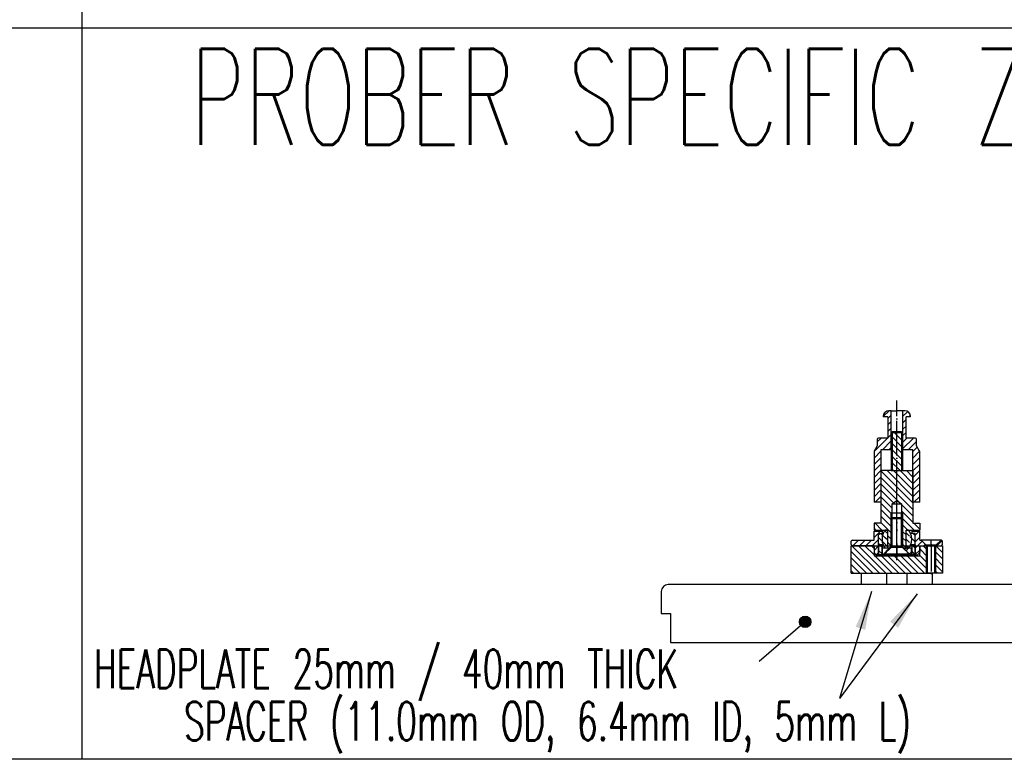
# Model space of a CAD drawing. Extents: x -1765 to 4890, y -3481 to 1222.
# Tile 21 of 98: x 373 to 804, y -2940 to -2616. Entities that reach past the tile are written whole.
import ezdxf

# ---------------------------------------------------------------- set-up
doc = ezdxf.new("R2010")
doc.units = 0
doc.linetypes.add('DASHED', pattern=[15, 7, -8])
doc.linetypes.add('DOT_CENTER', pattern=[14, 12, -1, 0, -1])
doc.layers.add('08', color=7, linetype='CONTINUOUS')
doc.layers.add('1', color=7, linetype='CONTINUOUS')
doc.styles.add('CONVERTER_1', font='txt.shx', dxfattribs={"width": 0.63})
doc.dimstyles.get("Standard").update_dxf_attribs({"dimtxt": 0.18, "dimasz": 0.18, "dimexe": 0.18, "dimexo": 0.0625, "dimgap": 0.09, "dimtad": 0, "dimtih": 1, "dimtoh": 1, "dimdec": 4, "dimzin": 0, "dimtxsty": 'STANDARD', "dimcen": 0.09, "dimazin": 3, "dimtfac": 1, "dimtdec": 4, "dimtofl": 0, "dimtmove": 0, "dimatfit": 3, "dimtolj": 1, "dimtzin": 0})
pattern_1 = [(-45, (226.8455, -378.7845), (1.4142136, 1.4142136), [])]
pattern_2 = [(45, (16.8455, -19.7196), (-1.4142136, 1.4142136), [])]
pattern_3 = [(45, (16.8455, -1502.6796), (-1.4142136, 1.4142136), [])]
pattern_4 = [(135, (16.8455, -1502.6796), (-1.4142136, -1.4142136), [])]
pattern_5 = [(135, (16.8455, -1502.6796), (-1.4142136, -1.4142136), [])]
pattern_6 = [(45, (16.8455, -1502.6796), (-1.4142136, 1.4142136), [])]
pattern_7 = [(315, (16.8455, -1370.6646), (1.4142136, 1.4142136), [])]

# ---------------------------------------------------------------- blocks, each defined once
blk = doc.blocks.new('TEXT__271', base_point=(-2000, -2800))
at = {"layer": '1', "color": 7, "linetype": 'CONTINUOUS'}
for p, q in [((400, 800), (400, -2940)), ((400, -2940), (-700, -2940)), ((2500, -2940), (400, -2940))]:
    blk.add_line(p, q, dxfattribs=at)
at = {"layer": '1', "color": 1, "linetype": 'CONTINUOUS'}
for p, q in [((3700, -2620), (-700, -2620)), ((4800, -2620), (400, -2620))]:
    blk.add_line(p, q, dxfattribs=at)
at = {"layer": '1', "color": 7, "style": 'CONVERTER_1', "width": 0.63}
blk.add_text('PROBER SPECIFIC Z-STACK INFORMATION:', height=42, dxfattribs=at).set_placement((447.64, -2670.98))
at = {"layer": '1', "color": 7, "insert": (-652.36, -2751.98), "char_height": 42, "attachment_point": 7, "style": 'CONVERTER_1'}
blk.add_mtext('PROBER SPECIFIC Z-STACK INFORMATION:\\PNOT YET AVAILABLE', dxfattribs=at)
blk = doc.blocks.new('SPACER__281', base_point=(752.5, -2863.54))
at = {"layer": '1', "color": 3, "linetype": 'CONTINUOUS'}
for p, q in [((741.5, -2858.54), (743.8, -2858.54)), ((741.5, -2863.54), (741.5, -2858.54)), ((743.8, -2858.54), (752.5, -2858.54)), ((752.5, -2858.54), (752.5, -2863.54)), ((752.5, -2863.54), (741.5, -2863.54))]:
    blk.add_line(p, q, dxfattribs=at)
blk = doc.blocks.new('SPACER__282', base_point=(761.5, -2863.54))
at = {"layer": '1', "color": 3, "linetype": 'CONTINUOUS'}
for p, q in [((761.5, -2858.54), (770.2, -2858.54)), ((761.5, -2863.54), (761.5, -2858.54)), ((770.2, -2858.54), (772.5, -2858.54)), ((772.5, -2858.54), (772.5, -2863.54)), ((772.5, -2863.54), (761.5, -2863.54))]:
    blk.add_line(p, q, dxfattribs=at)
blk = doc.blocks.new('CATCHPIN__283', base_point=(770.99, -2744.23))
at = {"layer": '1', "linetype": 'CONTINUOUS'}
h = blk.add_hatch(dxfattribs=at)
h.set_pattern_fill('USER', color=1, scale=2, angle=45, pattern_type=0)
h.set_pattern_definition(pattern_2)
edge = h.paths.add_edge_path()
edge.add_line((748.9, -2799.39), (753, -2799.39))
edge.add_line((753, -2799.39), (753, -2790.09))
edge.add_line((753, -2790.09), (751.2, -2790.09))
edge.add_line((751.2, -2790.09), (751, -2789.89))
edge.add_arc((753.5, -2789.89), 2.5, 450, 540, ccw=False)
edge.add_line((753.5, -2787.39), (754.5, -2787.39))
edge.add_line((754.5, -2787.39), (754.5, -2804.49))
edge.add_line((754.5, -2804.49), (750, -2804.49))
edge.add_line((750, -2804.49), (750, -2805.29))
edge.add_line((750, -2805.29), (750, -2827.49))
edge.add_line((750, -2827.49), (747, -2827.49))
edge.add_line((747, -2827.49), (747, -2805.32))
edge.add_arc((747.5, -2805.32), 0.5, 510, 540, ccw=False)
edge.add_line((747.07, -2805.07), (748.4, -2802.76))
edge.add_line((748.4, -2802.76), (748.4, -2799.89))
edge.add_arc((748.9, -2799.89), 0.5, 450, 540, ccw=False)
h = blk.add_hatch(dxfattribs=at)
h.set_pattern_fill('USER', color=1, scale=2, angle=45, pattern_type=0)
h.set_pattern_definition(pattern_2)
edge = h.paths.add_edge_path()
edge.add_line((765.1, -2799.39), (761, -2799.39))
edge.add_line((761, -2799.39), (761, -2790.09))
edge.add_line((761, -2790.09), (762.8, -2790.09))
edge.add_line((762.8, -2790.09), (763, -2789.89))
edge.add_arc((760.5, -2789.89), 2.5, 0, 90)
edge.add_line((760.5, -2787.39), (759.5, -2787.39))
edge.add_line((759.5, -2787.39), (759.5, -2804.49))
edge.add_line((759.5, -2804.49), (764, -2804.49))
edge.add_line((764, -2804.49), (764, -2805.29))
edge.add_line((764, -2805.29), (764, -2827.49))
edge.add_line((764, -2827.49), (767, -2827.49))
edge.add_line((767, -2827.49), (767, -2805.32))
edge.add_arc((766.5, -2805.32), 0.5, 0, 30)
edge.add_line((766.93, -2805.07), (765.6, -2802.76))
edge.add_line((765.6, -2802.76), (765.6, -2799.89))
edge.add_arc((765.1, -2799.89), 0.5, 0, 90)
at = {"layer": '1', "color": 7, "linetype": 'DOT_CENTER'}
for p, q in [((757, -2787.39), (757, -2782.98)), ((757, -2803.91), (757, -2787.39)), ((757, -2826.96), (757, -2815.93))]:
    blk.add_line(p, q, dxfattribs=at)
at = {"layer": '1', "color": 7, "linetype": 'CONTINUOUS'}
for p, q in [((751.2, -2790.09), (751, -2789.89)), ((754.5, -2787.39), (753.5, -2787.39)), ((754.5, -2787.39), (757, -2787.39)), ((754.5, -2804.49), (754.5, -2787.39)), ((759.5, -2787.39), (757, -2787.39)), ((759.5, -2787.39), (759.5, -2804.49)), ((760.5, -2787.39), (759.5, -2787.39)), ((763, -2789.89), (762.8, -2790.09)), ((753, -2790.09), (751.2, -2790.09)), ((753, -2790.09), (753, -2799.39)), ((761, -2799.39), (761, -2790.09)), ((762.8, -2790.09), (761, -2790.09)), ((748.4, -2802.76), (747.07, -2805.07)), ((748.4, -2799.89), (748.4, -2802.76)), ((753, -2799.39), (748.9, -2799.39)), ((753, -2799.39), (753, -2799.39)), ((753, -2799.39), (753, -2799.39)), ((753, -2799.39), (753, -2799.39)), ((753, -2799.39), (753, -2799.39)), ((761, -2799.39), (761, -2799.39)), ((761, -2799.39), (761, -2799.39)), ((761, -2799.39), (761, -2799.39)), ((761, -2799.39), (761, -2799.39)), ((765.1, -2799.39), (761, -2799.39)), ((765.6, -2802.76), (765.6, -2799.89)), ((766.93, -2805.07), (765.6, -2802.76)), ((747, -2805.32), (747, -2827.49)), ((750, -2804.49), (750, -2805.29)), ((754.5, -2804.49), (750, -2804.49)), ((750, -2805.29), (750, -2827.49)), ((764, -2804.49), (759.5, -2804.49)), ((764, -2805.29), (764, -2804.49)), ((764, -2827.49), (764, -2805.29)), ((767, -2827.49), (767, -2805.32)), ((750, -2827.49), (747, -2827.49)), ((767, -2827.49), (764, -2827.49))]:
    blk.add_line(p, q, dxfattribs=at)
for centre, radius, start, end in [((753.5, -2789.89), 2.5, 90, 180), ((760.5, -2789.89), 2.5, 0, 90), ((748.9, -2799.89), 0.5, 90, 180), ((765.1, -2799.89), 0.5, 0, 90), ((747.5, -2805.32), 0.5, 150, 180), ((766.5, -2805.32), 0.5, 0, 30)]:
    blk.add_arc(centre, radius, start, end, dxfattribs=at)
blk = doc.blocks.new('FLANGE_CP__284', base_point=(769.65, -2788.07))
at = {"layer": '1', "linetype": 'CONTINUOUS'}
h = blk.add_hatch(dxfattribs=at)
h.set_pattern_fill('USER', color=6, scale=2, angle=45, pattern_type=0)
h.set_pattern_definition(pattern_3)
h.paths.add_polyline_path([(737, -2844.54), (737, -2846.04), (737.5, -2846.54), (747, -2846.54), (747, -2849.54), (748, -2850.54), (749, -2850.54), (749, -2841.14), (750.5, -2841.14), (750.5, -2840.14), (747, -2840.14), (747, -2844.04), (737.5, -2844.04)])
h = blk.add_hatch(dxfattribs=at)
h.set_pattern_fill('USER', color=6, scale=2, angle=45, pattern_type=0)
h.set_pattern_definition(pattern_3)
h.paths.add_polyline_path([(765, -2841.14), (765, -2850.54), (766, -2850.54), (767, -2849.54), (767, -2846.54), (769.75, -2846.54), (769.75, -2846.14), (767.65, -2844.04), (767, -2844.04), (767, -2840.14), (763.5, -2840.14), (763.5, -2841.14)])
h = blk.add_hatch(dxfattribs=at)
h.set_pattern_fill('USER', color=6, scale=2, angle=45, pattern_type=0)
h.set_pattern_definition(pattern_3)
h.paths.add_polyline_path([(776.35, -2844.04), (774.25, -2846.14), (774.25, -2846.54), (776.5, -2846.54), (777, -2846.04), (777, -2844.54), (776.5, -2844.04)])
at = {"layer": '1', "color": 6, "linetype": 'CONTINUOUS'}
for p, q in [((747, -2840.14), (750.5, -2840.14)), ((747, -2844.04), (747, -2840.14)), ((749, -2841.14), (750.5, -2841.14)), ((749, -2850.54), (749, -2841.14)), ((750.5, -2840.14), (750.5, -2841.14)), ((763.5, -2840.14), (763.5, -2841.14)), ((763.5, -2840.14), (767, -2840.14)), ((765, -2841.14), (763.5, -2841.14)), ((765, -2850.54), (765, -2841.14)), ((767, -2844.04), (767, -2840.14)), ((737.5, -2844.04), (737, -2844.54)), ((737, -2846.04), (737, -2844.54)), ((737.5, -2846.54), (737, -2846.04)), ((737.5, -2844.04), (747, -2844.04)), ((767, -2844.04), (767.65, -2844.04)), ((769.75, -2846.14), (767.65, -2844.04)), ((776.35, -2844.04), (767.65, -2844.04)), ((776.35, -2844.04), (774.25, -2846.14)), ((776.5, -2844.04), (776.35, -2844.04)), ((776.5, -2846.54), (777, -2846.04)), ((777, -2846.04), (777, -2844.54)), ((747, -2846.54), (737.5, -2846.54)), ((747, -2846.54), (747, -2849.54)), ((748, -2850.54), (747, -2849.54)), ((766, -2850.54), (767, -2849.54)), ((767, -2846.54), (767, -2849.54)), ((767, -2846.54), (769.75, -2846.54)), ((769.75, -2846.54), (769.75, -2846.14)), ((769.75, -2846.14), (774.25, -2846.14)), ((769.75, -2846.54), (774.25, -2846.54)), ((774.25, -2846.14), (774.25, -2846.54)), ((774.25, -2846.54), (776.5, -2846.54)), ((748, -2850.54), (749, -2850.54)), ((749, -2850.54), (765, -2850.54)), ((765, -2850.54), (766, -2850.54))]:
    blk.add_line(p, q, dxfattribs=at)
at = {"layer": '1', "color": 6, "linetype": 'DOT_CENTER'}
for p, q in [((757, -2852.34), (757, -2838.1)), ((772, -2846.94), (772, -2843.79)), ((776.5, -2844.04), (777, -2844.54))]:
    blk.add_line(p, q, dxfattribs=at)
blk = doc.blocks.new('BALLHEAD_CP__285', base_point=(765, -2838.93))
at = {"layer": '1', "linetype": 'CONTINUOUS'}
h = blk.add_hatch(dxfattribs=at)
h.set_pattern_fill('USER', color=1, scale=2, angle=135, pattern_type=0)
h.set_pattern_definition(pattern_4)
edge = h.paths.add_edge_path()
edge.add_line((749.5, -2846.14), (749, -2845.64))
edge.add_line((749, -2845.64), (749, -2841.64))
edge.add_line((749, -2841.64), (749.5, -2841.14))
edge.add_line((749.5, -2841.14), (751, -2841.14))
edge.add_arc((757, -2843.64), 6.5, 157.3801, -157.3801)
edge.add_line((751, -2846.14), (749.5, -2846.14))
h = blk.add_hatch(dxfattribs=at)
h.set_pattern_fill('USER', color=1, scale=2, angle=135, pattern_type=0)
h.set_pattern_definition(pattern_4)
edge = h.paths.add_edge_path()
edge.add_arc((757, -2843.64), 6.5, 202.6199, 217.9799, ccw=False)
edge.add_arc((757, -2843.64), 6.5, 517.3801, 202.6199, ccw=False)
edge.add_arc((757, -2843.64), 6.5, 502.0201, 517.3801, ccw=False)
edge.add_line((751.88, -2839.64), (753, -2839.64))
edge.add_line((753, -2839.64), (753, -2847.64))
edge.add_line((753, -2847.64), (751.88, -2847.64))
h = blk.add_hatch(dxfattribs=at)
h.set_pattern_fill('USER', color=1, scale=2, angle=135, pattern_type=0)
h.set_pattern_definition(pattern_4)
edge = h.paths.add_edge_path()
edge.add_line((761, -2847.64), (761, -2839.64))
edge.add_line((761, -2839.64), (762.12, -2839.64))
edge.add_arc((757, -2843.64), 6.5, 382.6199, 397.9799, ccw=False)
edge.add_arc((757, -2843.64), 6.5, 337.3801, 382.6199, ccw=False)
edge.add_arc((757, -2843.64), 6.5, 322.0201, 337.3801, ccw=False)
edge.add_line((762.12, -2847.64), (761, -2847.64))
h = blk.add_hatch(dxfattribs=at)
h.set_pattern_fill('USER', color=1, scale=2, angle=135, pattern_type=0)
h.set_pattern_definition(pattern_4)
edge = h.paths.add_edge_path()
edge.add_arc((757, -2843.64), 6.5, -22.6199, 22.6199)
edge.add_line((763, -2841.14), (764.5, -2841.14))
edge.add_line((764.5, -2841.14), (765, -2841.64))
edge.add_line((765, -2841.64), (765, -2845.64))
edge.add_line((765, -2845.64), (764.5, -2846.14))
edge.add_line((764.5, -2846.14), (763, -2846.14))
at = {"layer": '1', "color": 1, "linetype": 'CONTINUOUS'}
for p, q in [((749, -2841.64), (749.5, -2841.14)), ((749, -2845.64), (749, -2841.64)), ((749.5, -2841.14), (751, -2841.14)), ((753, -2839.64), (751.88, -2839.64)), ((753, -2847.64), (753, -2839.64)), ((761, -2847.64), (761, -2839.64)), ((762.12, -2839.64), (761, -2839.64)), ((764.5, -2841.14), (763, -2841.14)), ((765, -2841.64), (764.5, -2841.14)), ((765, -2845.64), (765, -2841.64)), ((749.5, -2846.14), (749, -2845.64)), ((764.5, -2846.14), (765, -2845.64)), ((751, -2846.14), (749.5, -2846.14)), ((753, -2847.64), (751.88, -2847.64)), ((762.12, -2847.64), (761, -2847.64)), ((763, -2846.14), (764.5, -2846.14))]:
    blk.add_line(p, q, dxfattribs=at)
at = {"layer": '1', "color": 1, "linetype": 'DOT_CENTER'}
blk.add_line((757, -2848.75), (757, -2838.93), dxfattribs=at)
at = {"layer": '1', "color": 1, "linetype": 'CONTINUOUS'}
for start, end in [(157.3801, -157.3801), (142.0201, 157.3801), (22.6199, 37.9799), (-22.6199, 22.6199), (-157.3801, -142.0201), (-37.9799, -22.6199)]:
    blk.add_arc((757, -2843.64), 6.5, start, end, dxfattribs=at)
blk = doc.blocks.new('SLEEVE_CP__286', base_point=(757.98, -2799.19))
at = {"layer": '1', "linetype": 'CONTINUOUS'}
h = blk.add_hatch(dxfattribs=at)
h.set_pattern_fill('USER', color=4, scale=2, angle=135, pattern_type=0)
h.set_pattern_definition(pattern_5)
h.paths.add_polyline_path([(749, -2850.54), (749, -2846.14), (750.5, -2846.14), (750.5, -2850.54)])
h = blk.add_hatch(dxfattribs=at)
h.set_pattern_fill('USER', color=4, scale=2, angle=135, pattern_type=0)
h.set_pattern_definition(pattern_5)
h.paths.add_polyline_path([(763.5, -2850.54), (763.5, -2846.14), (765, -2846.14), (765, -2850.54)])
at = {"layer": '1', "color": 1, "linetype": 'DOT_CENTER'}
blk.add_line((757, -2845.58), (757, -2851.48), dxfattribs=at)
at = {"layer": '1', "color": 4, "linetype": 'CONTINUOUS'}
for p, q in [((750.5, -2846.14), (749, -2846.14)), ((749, -2846.14), (749, -2850.54)), ((751, -2846.14), (750.5, -2846.14)), ((763.5, -2846.14), (763, -2846.14)), ((765, -2846.14), (763.5, -2846.14)), ((765, -2846.14), (765, -2850.54)), ((750.5, -2850.54), (749, -2850.54)), ((763.5, -2850.54), (750.5, -2850.54)), ((765, -2850.54), (763.5, -2850.54))]:
    blk.add_line(p, q, dxfattribs=at)
at = {"layer": '1', "color": 4, "linetype": 'DASHED'}
for p, q in [((750.5, -2846.14), (750.5, -2850.54)), ((763.5, -2846.14), (763.5, -2850.54))]:
    blk.add_line(p, q, dxfattribs=at)
blk = doc.blocks.new('WASHER_CP__287', base_point=(757.79, -2819.2))
at = {"layer": '1', "linetype": 'CONTINUOUS'}
h = blk.add_hatch(dxfattribs=at)
h.set_pattern_fill('USER', color=3, scale=2, angle=45, pattern_type=0)
h.set_pattern_definition(pattern_6)
h.paths.add_polyline_path([(750.6, -2847.64), (753.8, -2847.64), (753.8, -2847.94), (751.3, -2850.44), (750.6, -2850.44)])
h = blk.add_hatch(dxfattribs=at)
h.set_pattern_fill('USER', color=3, scale=2, angle=45, pattern_type=0)
h.set_pattern_definition(pattern_6)
h.paths.add_polyline_path([(760.2, -2847.94), (760.2, -2847.64), (763.4, -2847.64), (763.4, -2850.44), (762.7, -2850.44)])
at = {"layer": '1', "color": 3, "linetype": 'CONTINUOUS'}
for p, q in [((750.6, -2850.44), (750.6, -2847.64)), ((753.8, -2847.64), (750.6, -2847.64)), ((750.6, -2850.44), (751.3, -2850.44)), ((753.8, -2847.94), (751.3, -2850.44)), ((751.3, -2850.44), (762.7, -2850.44)), ((754, -2847.64), (753.8, -2847.64)), ((753.8, -2847.94), (753.8, -2847.64)), ((760.2, -2847.64), (760.1, -2847.64)), ((763.4, -2847.64), (760.2, -2847.64)), ((760.2, -2847.94), (760.2, -2847.64)), ((762.7, -2850.44), (760.2, -2847.94)), ((762.7, -2850.44), (763.4, -2850.44)), ((763.4, -2850.44), (763.4, -2847.64))]:
    blk.add_line(p, q, dxfattribs=at)
at = {"layer": '1', "color": 1, "linetype": 'DOT_CENTER'}
blk.add_line((757, -2852.13), (757, -2847.09), dxfattribs=at)
blk = doc.blocks.new('SCREW_CP__288', base_point=(763, -2830.54))
at = {"layer": '1', "color": 7, "linetype": 'DOT_CENTER'}
blk.add_line((757, -2852.85), (757, -2830.04), dxfattribs=at)
at = {"layer": '1', "color": 7, "linetype": 'CONTINUOUS'}
for p, q in [((755, -2834.24), (754.5, -2834.74)), ((754.5, -2846.44), (754.5, -2834.74)), ((759.5, -2834.74), (754.5, -2834.74)), ((755, -2834.74), (755, -2834.24)), ((759, -2834.24), (755, -2834.24)), ((755, -2846.44), (755, -2834.74)), ((759, -2834.24), (759.5, -2834.74)), ((759, -2834.74), (759, -2834.24)), ((759, -2846.44), (759, -2834.74)), ((759.5, -2846.44), (759.5, -2834.74)), ((754.5, -2847.24), (751.5, -2850.24)), ((762.5, -2850.24), (751.5, -2850.24)), ((754.5, -2847.24), (754.5, -2846.44)), ((755, -2847.24), (754.5, -2847.24)), ((755, -2846.44), (755, -2847.24)), ((759, -2847.24), (755, -2847.24)), ((759, -2846.44), (759, -2847.24)), ((759.5, -2847.24), (759, -2847.24)), ((759.5, -2846.44), (759.5, -2847.24)), ((759.5, -2847.24), (762.5, -2850.24))]:
    blk.add_line(p, q, dxfattribs=at)
blk = doc.blocks.new('GUIDE_CP__289', base_point=(764.5, -2803.3))
at = {"layer": '1', "linetype": 'CONTINUOUS'}
h = blk.add_hatch(dxfattribs=at)
h.set_pattern_fill('USER', color=5, scale=2, angle=315, pattern_type=0)
h.set_pattern_definition(pattern_7)
h.paths.add_polyline_path([(754.5, -2797.14), (754.5, -2813.64), (759.5, -2813.64), (759.5, -2797.14)])
h = blk.add_hatch(dxfattribs=at)
h.set_pattern_fill('USER', color=5, scale=2, angle=315, pattern_type=0)
h.set_pattern_definition(pattern_7)
h.paths.add_polyline_path([(750, -2813.64), (750, -2836.64), (747, -2836.64), (747, -2839.64), (753, -2839.64), (753, -2847.64), (753.8, -2847.64), (754.5, -2846.94), (754.5, -2832.74), (754.5, -2832.15), (755, -2832.15), (755, -2832.14), (755, -2828.14), (757, -2826.69), (759, -2828.14), (759, -2832.14), (759.5, -2832.14), (759.5, -2846.94), (760.2, -2847.64), (761, -2847.64), (761, -2839.64), (767, -2839.64), (767, -2836.64), (764, -2836.64), (764, -2813.64), (759.5, -2813.64), (754.5, -2813.64)])
at = {"layer": '1', "color": 5, "linetype": 'CONTINUOUS'}
for p, q in [((754.5, -2797.14), (755, -2796.64)), ((754.5, -2797.14), (754.5, -2813.64)), ((759.5, -2797.14), (754.5, -2797.14)), ((759, -2796.64), (755, -2796.64)), ((755, -2796.64), (755, -2813.64)), ((759.5, -2797.14), (759, -2796.64)), ((759, -2796.64), (759, -2813.64)), ((759.5, -2797.14), (759.5, -2813.64)), ((754.5, -2813.64), (750, -2813.64)), ((750, -2813.64), (750, -2836.64)), ((754.5, -2813.64), (759.5, -2813.64)), ((759.5, -2813.64), (764, -2813.64)), ((764, -2813.64), (764, -2836.64)), ((755, -2828.14), (757, -2826.69)), ((755, -2832.14), (755, -2828.14)), ((755, -2828.14), (759, -2828.14)), ((757, -2826.69), (759, -2828.14)), ((759, -2828.14), (759, -2832.14)), ((754.5, -2832.74), (754.5, -2832.15)), ((754.5, -2832.15), (755, -2832.15)), ((754.5, -2846.94), (754.5, -2832.74)), ((755, -2832.14), (759, -2832.14)), ((755, -2832.15), (755, -2832.14)), ((755, -2834.24), (755, -2832.15)), ((759, -2834.24), (759, -2832.14)), ((759.5, -2832.14), (759, -2832.14)), ((759.5, -2832.14), (759.5, -2846.94)), ((747, -2836.64), (747, -2839.64)), ((750, -2836.64), (747, -2836.64)), ((764, -2836.64), (767, -2836.64)), ((767, -2836.64), (767, -2839.64)), ((747, -2839.64), (753, -2839.64)), ((753, -2847.64), (753, -2839.64)), ((761, -2847.64), (761, -2839.64)), ((761, -2839.64), (767, -2839.64)), ((753.8, -2847.64), (753, -2847.64)), ((754.5, -2846.94), (753.8, -2847.64)), ((759.5, -2846.94), (760.2, -2847.64)), ((760.2, -2847.64), (761, -2847.64))]:
    blk.add_line(p, q, dxfattribs=at)
at = {"layer": '1', "color": 5, "linetype": 'DOT_CENTER'}
blk.add_line((757, -2849.32), (757, -2797.05), dxfattribs=at)
blk = doc.blocks.new('CATCH_PIN_ASSY1__290', base_point=(784.73, -2789.13))
at = {"layer": '1'}
for name, p in [('CATCHPIN__283', (770.99, -2744.23)), ('GUIDE_CP__289', (764.5, -2803.3)), ('SCREW_CP__288', (763, -2830.54)), ('FLANGE_CP__284', (769.65, -2788.07)), ('BALLHEAD_CP__285', (765, -2838.93)), ('SLEEVE_CP__286', (757.98, -2799.19)), ('WASHER_CP__287', (757.79, -2819.2))]:
    blk.add_blockref(name, p, dxfattribs=at)
blk = doc.blocks.new('PIN_ASSY1__291', base_point=(1437, -2789.39))
at = {"layer": '1', "linetype": 'CONTINUOUS'}
h = blk.add_hatch(dxfattribs=at)
h.set_pattern_fill('USER', color=5, scale=2, angle=-45, pattern_type=0)
h.set_pattern_definition(pattern_1)
h.paths.add_polyline_path([(737, -2858.54), (770.4, -2858.54), (770.4, -2846.54), (767, -2846.54), (767, -2850.94), (747, -2850.94), (747, -2846.54), (737, -2846.54)])
h = blk.add_hatch(dxfattribs=at)
h.set_pattern_fill('USER', color=5, scale=2, angle=-45, pattern_type=0)
h.set_pattern_definition(pattern_1)
h.paths.add_polyline_path([(773.6, -2858.54), (776.19, -2858.54), (777, -2858.54), (777, -2846.54), (773.6, -2846.54)])
at = {"layer": '1', "color": 5, "linetype": 'DOT_CENTER'}
blk.add_line((772, -2845.86), (772, -2859.58), dxfattribs=at)
at = {"layer": '1', "color": 5, "linetype": 'CONTINUOUS'}
for p, q in [((737, -2846.54), (747, -2846.54)), ((737, -2858.54), (737, -2846.54)), ((747, -2846.54), (747, -2850.94)), ((747, -2846.54), (767, -2846.54)), ((767, -2850.94), (767, -2846.54)), ((767, -2846.54), (770.4, -2846.54)), ((770, -2858.54), (770, -2846.54)), ((770.4, -2858.54), (770.4, -2846.54)), ((770.4, -2846.54), (773.6, -2846.54)), ((773.6, -2846.54), (777, -2846.54)), ((773.6, -2858.54), (773.6, -2846.54)), ((774, -2858.54), (774, -2846.54)), ((777, -2846.54), (777, -2858.54)), ((747, -2850.94), (767, -2850.94)), ((737, -2858.54), (770.4, -2858.54)), ((773.6, -2858.54), (770.4, -2858.54)), ((777, -2858.54), (773.6, -2858.54))]:
    blk.add_line(p, q, dxfattribs=at)
at = {"layer": '1'}
blk.add_blockref('CATCH_PIN_ASSY1__290', (784.73, -2789.13), dxfattribs=at)
blk = doc.blocks.new('TEL', base_point=(530.314, -2931.795))
at = {"layer": '1'}
h = blk.add_hatch(color=1, dxfattribs=at)
edge = h.paths.add_edge_path()
edge.add_arc((716.818, -2879.833), 2.52, -180, 180)
at = {"layer": '08', "color": 6, "linetype": 'CONTINUOUS'}
for p, q in [((653.822, -2866.584), (653.822, -2876.236)), ((880.253, -2863.536), (656.87, -2863.536)), ((653.822, -2876.236), (657.886, -2876.236)), ((657.886, -2876.236), (657.886, -2888.936)), ((657.886, -2888.936), (880.253, -2888.936))]:
    blk.add_line(p, q, dxfattribs=at)
blk.add_arc((656.87, -2866.584), 3.048, 90, 180, dxfattribs=at)
at = {"layer": '1', "color": 1}
blk.add_circle((716.818, -2879.833), 2.52, dxfattribs=at)
for points in [[(743.16, -2883.303), (738.924, -2882.03), (745.878, -2866.577)], [(757.584, -2882.405), (754.033, -2879.766), (765.828, -2867.601)]]:
    blk.add_solid(points, dxfattribs=at)
at = {"layer": '1'}
for name, p in [('PIN_ASSY1__291', (1437, -2789.386)), ('SPACER__281', (752.5, -2863.536)), ('SPACER__282', (761.5, -2863.536))]:
    blk.add_blockref(name, p, dxfattribs=at)
at = {"layer": '1', "color": 1, "style": 'CONVERTER_1', "width": 0.63}
for s, p in [('HEADPLATE 25mm / 40mm THICK', (405.314, -2908.795)), ('SPACER (11.0mm OD, 6.4mm ID, 5mm L)', (444.812, -2931.709))]:
    blk.add_text(s, height=16.8, dxfattribs=at).set_placement(p)
at = {"layer": '1', "color": 1, "linetype": 'CONTINUOUS', "has_arrowhead": 0}
for points in [[(745.878, -2866.577), (731.81, -2913.385)], [(765.828, -2867.601), (731.81, -2913.385)], [(716.818, -2879.833), (696.665, -2897.19)]]:
    blk.add_leader(points, dimstyle='Standard', dxfattribs=at)

msp = doc.modelspace()

# ---------------------------------------------------------------- block references
at = {"layer": '1'}
for name, p in [('TEXT__271', (-2000, -2800)), ('TEL', (530.31, -2931.79))]:
    msp.add_blockref(name, p, dxfattribs=at)

doc.saveas('drawing.dxf')
